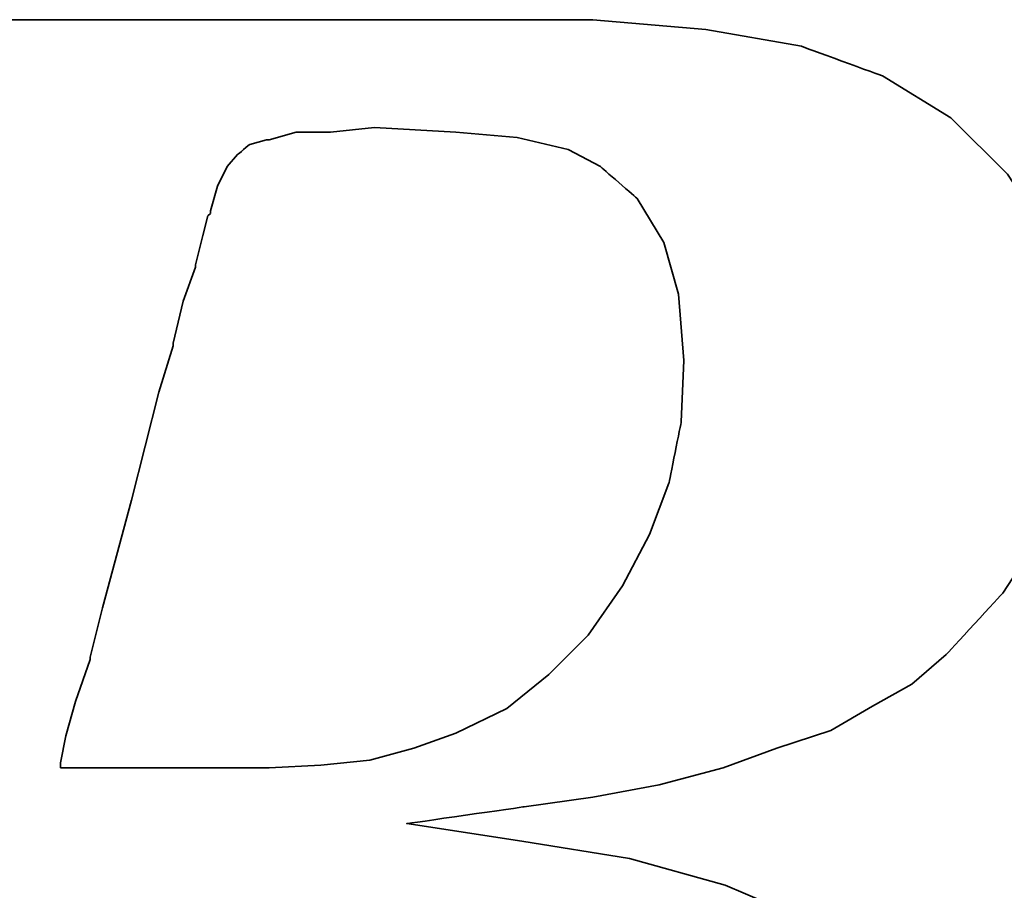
# Model space of a CAD drawing. Header units: millimetres. Extents: x 465 to 869, y -391 to -257.
# Tile 31 of 52: x 753.04 to 756.9, y -349.35 to -345.93. Entities that reach past the tile are written whole.
import ezdxf

# ---------------------------------------------------------------- set-up
doc = ezdxf.new("R2010")
doc.units = ezdxf.units.MM
doc.layers.add('DIM', color=4, linetype='CONTINUOUS')
doc.layers.add('layer 1', color=7, linetype='CONTINUOUS')

# ---------------------------------------------------------------- blocks, each defined once
blk = doc.blocks.new('TBI MOTION logo(完整正式版)')
at = {"layer": 'layer 1', "color": 22, "lineweight": 35}
for points, knots in [([(-64.65375, -6.86375), (-64.65375, -6.86375), (-64.84375, -7.29625), (-64.84375, -7.29625), (-64.84375, -7.29625), (-64.84375, -7.29625), (-64.86875, -7.34375), (-64.86875, -7.34375), (-64.86875, -7.34375), (-64.86875, -7.34375), (-64.86875, -7.36875), (-64.86875, -7.36875), (-64.86875, -7.36875), (-64.86875, -7.36875), (-65.15375, -7.65375), (-65.15375, -7.65375), (-65.15375, -7.65375), (-65.15375, -7.65375), (-65.17875, -7.65375), (-65.17875, -7.65375), (-65.17875, -7.65375), (-65.17875, -7.65375), (-65.20375, -7.67875), (-65.20375, -7.67875), (-65.20375, -7.67875), (-65.20375, -7.67875), (-65.58875, -7.87125), (-65.58875, -7.87125), (-65.58875, -7.87125), (-65.58875, -7.87125), (-65.63375, -7.87125), (-65.63375, -7.87125), (-65.63375, -7.87125), (-65.63375, -7.87125), (-65.65875, -7.89375), (-65.65875, -7.89375), (-65.65875, -7.89375), (-65.65875, -7.89375), (-66.09375, -7.94375), (-66.09375, -7.94375), (-66.09375, -7.94375), (-66.09375, -7.94375), (-66.11375, -7.94375), (-66.11375, -7.94375), (-66.11375, -7.94375), (-66.11375, -7.94375), (-66.16375, -7.94375), (-66.16375, -7.94375), (-66.16375, -7.94375), (-66.16375, -7.94375), (-66.30875, -7.94375), (-66.30875, -7.94375), (-66.30875, -7.94375), (-66.30875, -7.94375), (-66.69375, -7.94375), (-66.69375, -7.94375), (-66.69375, -7.94375), (-66.69375, -7.94375), (-67.07375, -7.94375), (-67.07375, -7.94375), (-67.07375, -7.94375), (-67.07375, -7.94375), (-67.12375, -7.94375), (-67.12375, -7.94375), (-67.12375, -7.94375), (-67.12375, -7.94375), (-67.12375, -7.96625), (-67.12375, -7.96625), (-67.12375, -7.96625), (-67.12375, -7.96625), (-67.14875, -7.99125), (-67.14875, -7.99125), (-67.14875, -7.99125), (-67.14875, -7.99125), (-67.24375, -8.34875), (-67.24375, -8.34875), (-67.24375, -8.34875), (-67.24375, -8.34875), (-67.31375, -8.68625), (-67.31375, -8.68625), (-67.31375, -8.68625), (-67.31375, -8.68625), (-67.26875, -8.68625), (-67.26875, -8.68625), (-67.26875, -8.68625), (-67.26875, -8.68625), (-67.07375, -8.68625), (-67.07375, -8.68625), (-67.07375, -8.68625), (-67.07375, -8.68625), (-66.54875, -8.68625), (-66.54875, -8.68625), (-66.54875, -8.68625), (-66.54875, -8.68625), (-65.82625, -8.68625), (-65.82625, -8.68625), (-65.82625, -8.68625), (-65.82625, -8.68625), (-65.01375, -8.68625), (-65.01375, -8.68625), (-65.01375, -8.68625), (-65.01375, -8.68625), (-64.05375, -8.68625), (-64.05375, -8.68625), (-64.05375, -8.68625), (-64.05375, -8.68625), (-62.08375, -8.68625), (-62.08375, -8.68625), (-62.08375, -8.68625), (-62.08375, -8.68625), (-60.06875, -8.68625), (-60.06875, -8.68625), (-60.06875, -8.68625), (-60.06875, -8.68625), (-59.10875, -8.68625), (-59.10875, -8.68625), (-59.10875, -8.68625), (-59.10875, -8.68625), (-58.29375, -8.68625), (-58.29375, -8.68625), (-58.29375, -8.68625), (-58.29375, -8.68625), (-57.57375, -8.68625), (-57.57375, -8.68625), (-57.57375, -8.68625), (-57.57375, -8.68625), (-57.04875, -8.68625), (-57.04875, -8.68625), (-57.04875, -8.68625), (-57.04875, -8.68625), (-56.85375, -8.68625), (-56.85375, -8.68625), (-56.85375, -8.68625), (-56.85375, -8.68625), (-56.70875, -8.68625), (-56.70875, -8.68625), (-56.70875, -8.68625), (-56.70875, -8.68625), (-56.61375, -8.68625), (-56.61375, -8.68625), (-56.61375, -8.68625), (-56.61375, -8.68625), (-56.56875, -8.68625), (-56.56875, -8.68625), (-56.56875, -8.68625), (-56.56875, -8.68625), (-55.65375, -8.63875), (-55.65375, -8.63875), (-55.65375, -8.63875), (-55.65375, -8.63875), (-54.76875, -8.51875), (-54.76875, -8.51875), (-54.76875, -8.51875), (-54.76875, -8.51875), (-53.90375, -8.30375), (-53.90375, -8.30375), (-53.90375, -8.30375), (-53.90375, -8.30375), (-53.08875, -8.03875), (-53.08875, -8.03875), (-53.08875, -8.03875), (-53.08875, -8.03875), (-52.34375, -7.65375), (-52.34375, -7.65375), (-52.34375, -7.65375), (-52.34375, -7.65375), (-51.69875, -7.29625), (-51.69875, -7.29625), (-51.69875, -7.29625), (-51.69875, -7.29625), (-51.21875, -6.91125), (-51.21875, -6.91125), (-51.21875, -6.91125), (-51.21875, -6.91125), (-50.83375, -6.50375), (-50.83375, -6.50375), (-50.83375, -6.50375), (-50.83375, -6.50375), (-50.44875, -5.94875), (-50.44875, -5.94875), (-50.44875, -5.94875), (-50.44875, -5.94875), (-50.13875, -5.30375), (-50.13875, -5.30375), (-50.13875, -5.30375), (-50.13875, -5.30375), (-49.99375, -4.65375), (-49.99375, -4.65375), (-49.99375, -4.65375), (-49.99375, -4.65375), (-49.92375, -3.98375), (-49.92375, -3.98375), (-49.92375, -3.98375), (-49.92375, -3.98375), (-49.99375, -3.19374), (-49.99375, -3.19374), (-49.99375, -3.19374), (-49.99375, -3.19374), (-50.23374, -2.44874), (-50.23374, -2.44874), (-50.23374, -2.44874), (-50.23374, -2.44874), (-50.59375, -1.87374), (-50.59375, -1.87374), (-50.59375, -1.87374), (-50.59375, -1.87374), (-51.09875, -1.31874), (-51.09875, -1.31874), (-51.09875, -1.31874), (-51.09875, -1.31874), (-51.74375, -0.81875), (-51.74375, -0.81875), (-51.74375, -0.81875), (-51.74375, -0.81875), (-52.53875, -0.48125), (-52.53875, -0.48125), (-52.53875, -0.48125), (-52.53875, -0.48125), (-53.47375, -0.21875), (-53.47375, -0.21875), (-53.47375, -0.21875), (-53.47375, -0.21875), (-54.52875, -0.04874), (-54.52875, -0.04874), (-54.52875, -0.04874), (-54.52875, -0.04874), (-55.65375, 0.12125), (-55.65375, 0.12125), (-55.65375, 0.12125), (-55.65375, 0.12125), (-54.50375, 0.28624), (-54.50375, 0.28624), (-54.50375, 0.28624), (-54.50375, 0.28624), (-53.83375, 0.38124), (-53.83375, 0.38124), (-53.83375, 0.38124), (-53.83375, 0.38124), (-53.18375, 0.50125), (-53.18375, 0.50125), (-53.18375, 0.50125), (-53.18375, 0.50125), (-52.55875, 0.66874), (-52.55875, 0.66874), (-52.55875, 0.66874), (-52.55875, 0.66874), (-52.03375, 0.86124), (-52.03375, 0.86124), (-52.03375, 0.86124), (-52.03375, 0.86124), (-51.50374, 1.03124), (-51.50374, 1.03124), (-51.50374, 1.03124), (-51.50374, 1.03124), (-51.09875, 1.27125), (-51.09875, 1.27125), (-51.09875, 1.27125), (-51.09875, 1.27125), (-50.71375, 1.48624), (-50.71375, 1.48624), (-50.71375, 1.48624), (-50.71375, 1.48624), (-50.37625, 1.77625), (-50.37625, 1.77625), (-50.37625, 1.77625), (-50.37625, 1.77625), (-49.82375, 2.37625), (-49.82375, 2.37625), (-49.82375, 2.37625), (-49.82375, 2.37625), (-49.41875, 2.99625), (-49.41875, 2.99625), (-49.41875, 2.99625), (-49.41875, 2.99625), (-49.22375, 3.76625), (-49.22375, 3.76625), (-49.22375, 3.76625), (-49.22375, 3.76625), (-49.15375, 4.50874), (-49.15375, 4.50874), (-49.15375, 4.50874), (-49.15375, 4.50874), (-49.20375, 5.25125), (-49.20375, 5.25125), (-49.20375, 5.25125), (-49.20375, 5.25125), (-49.41875, 5.92625), (-49.41875, 5.92625), (-49.41875, 5.92625), (-49.41875, 5.92625), (-49.77875, 6.47625), (-49.77875, 6.47625), (-49.77875, 6.47625), (-49.77875, 6.47625), (-50.33125, 7.02624), (-50.33125, 7.02624), (-50.33125, 7.02624), (-50.33125, 7.02624), (-51.00125, 7.43625), (-51.00125, 7.43625), (-51.00125, 7.43625), (-51.00125, 7.43625), (-51.79375, 7.72625), (-51.79375, 7.72625), (-51.79375, 7.72625), (-51.79375, 7.72625), (-52.72875, 7.89124), (-52.72875, 7.89124), (-52.72875, 7.89124), (-52.72875, 7.89124), (-53.83375, 7.98625), (-53.83375, 7.98625), (-53.83375, 7.98625), (-53.83375, 7.98625), (-53.92875, 7.98625), (-53.92875, 7.98625), (-53.92875, 7.98625), (-53.92875, 7.98625), (-54.26375, 7.98625), (-54.26375, 7.98625), (-54.26375, 7.98625), (-54.26375, 7.98625), (-54.74375, 7.98625), (-54.74375, 7.98625), (-54.74375, 7.98625), (-54.74375, 7.98625), (-55.36875, 7.98625), (-55.36875, 7.98625), (-55.36875, 7.98625), (-55.36875, 7.98625), (-56.13375, 7.98625), (-56.13375, 7.98625), (-56.13375, 7.98625), (-56.13375, 7.98625), (-56.94875, 7.98625), (-56.94875, 7.98625), (-56.94875, 7.98625), (-56.94875, 7.98625), (-58.77625, 7.98625), (-58.77625, 7.98625), (-58.77625, 7.98625), (-58.77625, 7.98625), (-60.59875, 7.98625), (-60.59875, 7.98625), (-60.59875, 7.98625), (-60.59875, 7.98625), (-61.41375, 7.98625), (-61.41375, 7.98625), (-61.41375, 7.98625), (-61.41375, 7.98625), (-62.17875, 7.98625), (-62.17875, 7.98625), (-62.17875, 7.98625), (-62.17875, 7.98625), (-62.80375, 7.98625), (-62.80375, 7.98625), (-62.80375, 7.98625), (-62.80375, 7.98625), (-63.30625, 7.98625), (-63.30625, 7.98625), (-63.30625, 7.98625), (-63.30625, 7.98625), (-63.57375, 7.98625), (-63.57375, 7.98625), (-63.57375, 7.98625), (-63.57375, 7.98625), (-63.57375, 7.96375), (-63.57375, 7.96375), (-63.57375, 7.96375), (-63.57375, 7.96375), (-63.59875, 7.94125), (-63.59875, 7.94125), (-63.59875, 7.94125), (-63.59875, 7.94125), (-63.69375, 7.55625), (-63.69375, 7.55625), (-63.69375, 7.55625), (-63.69375, 7.55625), (-63.76375, 7.24624), (-63.76375, 7.24624), (-63.76375, 7.24624), (-63.76375, 7.24624), (-63.23875, 7.24624), (-63.23875, 7.24624), (-63.23875, 7.24624), (-63.23875, 7.24624), (-62.75875, 7.24624), (-62.75875, 7.24624), (-62.75875, 7.24624), (-62.75875, 7.24624), (-62.61125, 7.24624), (-62.61125, 7.24624), (-62.61125, 7.24624), (-62.61125, 7.24624), (-62.56625, 7.24624), (-62.56625, 7.24624), (-62.56625, 7.24624), (-62.56625, 7.24624), (-62.22875, 7.24624), (-62.22875, 7.24624), (-62.22875, 7.24624), (-62.22875, 7.24624), (-62.20375, 7.24624), (-62.20375, 7.24624), (-62.20375, 7.24624), (-62.20375, 7.24624), (-62.17875, 7.21875), (-62.17875, 7.21875), (-62.17875, 7.21875), (-62.17875, 7.21875), (-61.96375, 7.17125), (-61.96375, 7.17125), (-61.96375, 7.17125), (-61.96375, 7.17125), (-61.72375, 7.12624), (-61.72375, 7.12624), (-61.72375, 7.12624), (-61.72375, 7.12624), (-61.70375, 7.12624), (-61.70375, 7.12624), (-61.70375, 7.12624), (-61.70375, 7.12624), (-61.55875, 7.07624), (-61.55875, 7.07624), (-61.55875, 7.07624), (-61.55875, 7.07624), (-61.50875, 7.07624), (-61.50875, 7.07624), (-61.50875, 7.07624), (-61.50875, 7.07624), (-61.48375, 7.02624), (-61.48375, 7.02624), (-61.48375, 7.02624), (-61.48375, 7.02624), (-61.31875, 6.83375), (-61.31875, 6.83375), (-61.31875, 6.83375), (-61.31875, 6.83375), (-61.29375, 6.81125), (-61.29375, 6.81125), (-61.29375, 6.81125), (-61.29375, 6.81125), (-61.29375, 6.78625), (-61.29375, 6.78625), (-61.29375, 6.78625), (-61.29375, 6.78625), (-61.19875, 6.50124), (-61.19875, 6.50124), (-61.19875, 6.50124), (-61.19875, 6.50124), (-61.17375, 6.45124), (-61.17375, 6.45124), (-61.17375, 6.45124), (-61.17375, 6.45124), (-61.19875, 6.40625), (-61.19875, 6.40625), (-61.19875, 6.40625), (-61.19875, 6.40625), (-61.26875, 5.99624), (-61.26875, 5.99624), (-61.26875, 5.99624), (-61.26875, 5.99624), (-61.26875, 5.85125), (-61.26875, 5.85125), (-61.26875, 5.85125), (-61.26875, 5.85125), (-61.26875, 5.82625), (-61.26875, 5.82625), (-61.26875, 5.82625), (-61.26875, 5.82625), (-61.29375, 5.80625), (-61.29375, 5.80625), (-61.29375, 5.80625), (-61.29375, 5.80625), (-61.34125, 5.66125), (-61.34125, 5.66125), (-61.34125, 5.66125), (-61.34125, 5.66125), (-61.41375, 5.44625), (-61.41375, 5.44625), (-61.41375, 5.44625), (-61.41375, 5.44625), (-61.48375, 5.15625), (-61.48375, 5.15625), (-61.48375, 5.15625), (-61.48375, 5.15625), (-61.58375, 4.82124), (-61.58375, 4.82124), (-61.58375, 4.82124), (-61.58375, 4.82124), (-61.79875, 4.00375), (-61.79875, 4.00375), (-61.79875, 4.00375), (-61.79875, 4.00375), (-62.05875, 2.99625), (-62.05875, 2.99625), (-62.05875, 2.99625), (-62.05875, 2.99625), (-62.34875, 1.91625), (-62.34875, 1.91625), (-62.34875, 1.91625), (-62.34875, 1.91625), (-62.97375, -0.41124), (-62.97375, -0.41124), (-62.97375, -0.41124), (-62.97375, -0.41124), (-63.59875, -2.75875), (-63.59875, -2.75875), (-63.59875, -2.75875), (-63.59875, -2.75875), (-63.88375, -3.86374), (-63.88375, -3.86374), (-63.88375, -3.86374), (-63.88375, -3.86374), (-64.14875, -4.82374), (-64.14875, -4.82374), (-64.14875, -4.82374), (-64.14875, -4.82374), (-64.36375, -5.64125), (-64.36375, -5.64125), (-64.36375, -5.64125), (-64.36375, -5.64125), (-64.43625, -5.97625), (-64.43625, -5.97625), (-64.43625, -5.97625), (-64.43625, -5.97625), (-64.50875, -6.28625), (-64.50875, -6.28625), (-64.50875, -6.28625), (-64.50875, -6.28625), (-64.50875, -6.30875), (-64.50875, -6.30875), (-64.50875, -6.30875), (-64.50875, -6.30875), (-64.57875, -6.50375), (-64.57875, -6.50375), (-64.57875, -6.50375), (-64.57875, -6.50375), (-64.62875, -6.69625), (-64.62875, -6.69625), (-64.62875, -6.69625), (-64.62875, -6.69625), (-64.62875, -6.76875), (-64.62875, -6.76875), (-64.62875, -6.76875), (-64.62875, -6.76875), (-64.62875, -6.81375), (-64.62875, -6.81375), (-64.62875, -6.81375), (-64.62875, -6.81375), (-64.62875, -6.83875), (-64.62875, -6.83875), (-64.62875, -6.83875), (-64.62875, -6.83875), (-64.65375, -6.86375), (-64.65375, -6.86375)], [0, 0, 0, 0, 0.0071942, 0.0071942, 0.0071942, 0.0071943, 0.0143885, 0.0143885, 0.0143885, 0.0143885, 0.0215827, 0.0215827, 0.0215827, 0.0215827, 0.028777, 0.028777, 0.028777, 0.028777, 0.0359712, 0.0359712, 0.0359712, 0.0359712, 0.0431655, 0.0431655, 0.0431655, 0.0431655, 0.0503597, 0.0503597, 0.0503597, 0.0503597, 0.057554, 0.057554, 0.057554, 0.057554, 0.0647482, 0.0647482, 0.0647482, 0.0647482, 0.0719424, 0.0719424, 0.0719424, 0.0719425, 0.0791367, 0.0791367, 0.0791367, 0.0791367, 0.0863309, 0.0863309, 0.0863309, 0.0863309, 0.0935252, 0.0935252, 0.0935252, 0.0935252, 0.1007194, 0.1007194, 0.1007194, 0.1007194, 0.1079137, 0.1079137, 0.1079137, 0.1079137, 0.1151079, 0.1151079, 0.1151079, 0.1151079, 0.1223022, 0.1223022, 0.1223022, 0.1223022, 0.1294964, 0.1294964, 0.1294964, 0.1294964, 0.1366906, 0.1366906, 0.1366906, 0.1366907, 0.1438849, 0.1438849, 0.1438849, 0.1438849, 0.1510791, 0.1510791, 0.1510791, 0.1510791, 0.1582734, 0.1582734, 0.1582734, 0.1582734, 0.1654676, 0.1654676, 0.1654676, 0.1654676, 0.1726619, 0.1726619, 0.1726619, 0.1726619, 0.1798561, 0.1798561, 0.1798561, 0.1798561, 0.1870504, 0.1870504, 0.1870504, 0.1870504, 0.1942446, 0.1942446, 0.1942446, 0.1942446, 0.2014388, 0.2014388, 0.2014388, 0.2014389, 0.2086331, 0.2086331, 0.2086331, 0.2086331, 0.2158273, 0.2158273, 0.2158273, 0.2158273, 0.2230216, 0.2230216, 0.2230216, 0.2230216, 0.2302158, 0.2302158, 0.2302158, 0.2302158, 0.2374101, 0.2374101, 0.2374101, 0.2374101, 0.2446043, 0.2446043, 0.2446043, 0.2446043, 0.2517986, 0.2517986, 0.2517986, 0.2517986, 0.2589928, 0.2589928, 0.2589928, 0.2589928, 0.2661871, 0.2661871, 0.2661871, 0.2661871, 0.2733813, 0.2733813, 0.2733813, 0.2733813, 0.2805755, 0.2805755, 0.2805755, 0.2805755, 0.2877698, 0.2877698, 0.2877698, 0.2877698, 0.294964, 0.294964, 0.294964, 0.294964, 0.3021583, 0.3021583, 0.3021583, 0.3021583, 0.3093525, 0.3093525, 0.3093525, 0.3093525, 0.3165468, 0.3165468, 0.3165468, 0.3165468, 0.323741, 0.323741, 0.323741, 0.323741, 0.3309353, 0.3309353, 0.3309353, 0.3309353, 0.3381295, 0.3381295, 0.3381295, 0.3381295, 0.3453237, 0.3453237, 0.3453237, 0.3453238, 0.352518, 0.352518, 0.352518, 0.352518, 0.3597122, 0.3597122, 0.3597122, 0.3597122, 0.3669065, 0.3669065, 0.3669065, 0.3669065, 0.3741007, 0.3741007, 0.3741007, 0.3741007, 0.381295, 0.381295, 0.381295, 0.381295, 0.3884892, 0.3884892, 0.3884892, 0.3884892, 0.3956835, 0.3956835, 0.3956835, 0.3956835, 0.4028777, 0.4028777, 0.4028777, 0.4028777, 0.4100719, 0.4100719, 0.4100719, 0.410072, 0.4172662, 0.4172662, 0.4172662, 0.4172662, 0.4244604, 0.4244604, 0.4244604, 0.4244604, 0.4316547, 0.4316547, 0.4316547, 0.4316547, 0.4388489, 0.4388489, 0.4388489, 0.4388489, 0.4460432, 0.4460432, 0.4460432, 0.4460432, 0.4532374, 0.4532374, 0.4532374, 0.4532374, 0.4604317, 0.4604317, 0.4604317, 0.4604317, 0.4676259, 0.4676259, 0.4676259, 0.4676259, 0.4748201, 0.4748201, 0.4748201, 0.4748202, 0.4820144, 0.4820144, 0.4820144, 0.4820144, 0.4892086, 0.4892086, 0.4892086, 0.4892086, 0.4964029, 0.4964029, 0.4964029, 0.4964029, 0.5035971, 0.5035971, 0.5035971, 0.5035971, 0.5107914, 0.5107914, 0.5107914, 0.5107914, 0.5179856, 0.5179856, 0.5179856, 0.5179856, 0.5251799, 0.5251799, 0.5251799, 0.5251799, 0.5323741, 0.5323741, 0.5323741, 0.5323741, 0.5395683, 0.5395683, 0.5395683, 0.5395684, 0.5467626, 0.5467626, 0.5467626, 0.5467626, 0.5539568, 0.5539568, 0.5539568, 0.5539568, 0.5611511, 0.5611511, 0.5611511, 0.5611511, 0.5683453, 0.5683453, 0.5683453, 0.5683453, 0.5755396, 0.5755396, 0.5755396, 0.5755396, 0.5827338, 0.5827338, 0.5827338, 0.5827338, 0.5899281, 0.5899281, 0.5899281, 0.5899281, 0.5971223, 0.5971223, 0.5971223, 0.5971223, 0.6043165, 0.6043165, 0.6043165, 0.6043166, 0.6115108, 0.6115108, 0.6115108, 0.6115108, 0.618705, 0.618705, 0.618705, 0.618705, 0.6258993, 0.6258993, 0.6258993, 0.6258993, 0.6330935, 0.6330935, 0.6330935, 0.6330935, 0.6402878, 0.6402878, 0.6402878, 0.6402878, 0.647482, 0.647482, 0.647482, 0.647482, 0.6546763, 0.6546763, 0.6546763, 0.6546763, 0.6618705, 0.6618705, 0.6618705, 0.6618705, 0.6690647, 0.6690647, 0.6690647, 0.6690648, 0.676259, 0.676259, 0.676259, 0.676259, 0.6834532, 0.6834532, 0.6834532, 0.6834532, 0.6906475, 0.6906475, 0.6906475, 0.6906475, 0.6978417, 0.6978417, 0.6978417, 0.6978417, 0.705036, 0.705036, 0.705036, 0.705036, 0.7122302, 0.7122302, 0.7122302, 0.7122302, 0.7194245, 0.7194245, 0.7194245, 0.7194245, 0.7266187, 0.7266187, 0.7266187, 0.7266187, 0.7338129, 0.7338129, 0.7338129, 0.733813, 0.7410072, 0.7410072, 0.7410072, 0.7410072, 0.7482014, 0.7482014, 0.7482014, 0.7482014, 0.7553957, 0.7553957, 0.7553957, 0.7553957, 0.7625899, 0.7625899, 0.7625899, 0.7625899, 0.7697842, 0.7697842, 0.7697842, 0.7697842, 0.7769784, 0.7769784, 0.7769784, 0.7769784, 0.7841727, 0.7841727, 0.7841727, 0.7841727, 0.7913669, 0.7913669, 0.7913669, 0.7913669, 0.7985612, 0.7985612, 0.7985612, 0.7985612, 0.8057554, 0.8057554, 0.8057554, 0.8057554, 0.8129496, 0.8129496, 0.8129496, 0.8129497, 0.8201439, 0.8201439, 0.8201439, 0.8201439, 0.8273381, 0.8273381, 0.8273381, 0.8273381, 0.8345324, 0.8345324, 0.8345324, 0.8345324, 0.8417266, 0.8417266, 0.8417266, 0.8417266, 0.8489209, 0.8489209, 0.8489209, 0.8489209, 0.8561151, 0.8561151, 0.8561151, 0.8561151, 0.8633094, 0.8633094, 0.8633094, 0.8633094, 0.8705036, 0.8705036, 0.8705036, 0.8705036, 0.8776978, 0.8776978, 0.8776978, 0.8776979, 0.8848921, 0.8848921, 0.8848921, 0.8848921, 0.8920863, 0.8920863, 0.8920863, 0.8920863, 0.8992806, 0.8992806, 0.8992806, 0.8992806, 0.9064748, 0.9064748, 0.9064748, 0.9064748, 0.9136691, 0.9136691, 0.9136691, 0.9136691, 0.9208633, 0.9208633, 0.9208633, 0.9208633, 0.9280576, 0.9280576, 0.9280576, 0.9280576, 0.9352518, 0.9352518, 0.9352518, 0.9352518, 0.942446, 0.942446, 0.942446, 0.9424461, 0.9496403, 0.9496403, 0.9496403, 0.9496403, 0.9568345, 0.9568345, 0.9568345, 0.9568345, 0.9640288, 0.9640288, 0.9640288, 0.9640288, 0.971223, 0.971223, 0.971223, 0.971223, 0.9784173, 0.9784173, 0.9784173, 0.9784173, 0.9856115, 0.9856115, 0.9856115, 0.9856115, 0.9928058, 0.9928058, 0.9928058, 0.9928058, 1, 1, 1, 1]), ([(-57.50375, 6.35625), (-57.50375, 6.35625), (-57.57375, 6.11625), (-57.57375, 6.11625), (-57.57375, 6.11625), (-57.57375, 6.11625), (-57.57375, 6.09125), (-57.57375, 6.09125), (-57.57375, 6.09125), (-57.57375, 6.09125), (-57.59875, 6.06625), (-57.59875, 6.06625), (-57.59875, 6.06625), (-57.59875, 6.06625), (-57.64875, 5.87625), (-57.64875, 5.87625), (-57.64875, 5.87625), (-57.64875, 5.87625), (-57.71875, 5.58875), (-57.71875, 5.58875), (-57.71875, 5.58875), (-57.71875, 5.58875), (-57.71875, 5.56625), (-57.71875, 5.56625), (-57.71875, 5.56625), (-57.71875, 5.56625), (-57.83875, 5.23125), (-57.83875, 5.23125), (-57.83875, 5.23125), (-57.83875, 5.23125), (-57.93625, 4.82124), (-57.93625, 4.82124), (-57.93625, 4.82124), (-57.93625, 4.82124), (-57.93625, 4.79624), (-57.93625, 4.79624), (-57.93625, 4.79624), (-57.93625, 4.79624), (-58.07875, 4.34125), (-58.07875, 4.34125), (-58.07875, 4.34125), (-58.07875, 4.34125), (-58.34375, 3.28625), (-58.34375, 3.28625), (-58.34375, 3.28625), (-58.34375, 3.28625), (-58.62875, 2.23124), (-58.62875, 2.23124), (-58.62875, 2.23124), (-58.62875, 2.23124), (-58.74875, 1.75125), (-58.74875, 1.75125), (-58.74875, 1.75125), (-58.74875, 1.75125), (-58.74875, 1.72625), (-58.74875, 1.72625), (-58.74875, 1.72625), (-58.74875, 1.72625), (-58.89375, 1.31625), (-58.89375, 1.31625), (-58.89375, 1.31625), (-58.89375, 1.31625), (-58.98875, 0.98124), (-58.98875, 0.98124), (-58.98875, 0.98124), (-58.98875, 0.98124), (-59.03875, 0.71625), (-59.03875, 0.71625), (-59.03875, 0.71625), (-59.03875, 0.71625), (-59.03875, 0.66874), (-59.03875, 0.66874), (-59.03875, 0.66874), (-59.03875, 0.66874), (-58.91875, 0.66874), (-58.91875, 0.66874), (-58.91875, 0.66874), (-58.91875, 0.66874), (-58.53375, 0.66874), (-58.53375, 0.66874), (-58.53375, 0.66874), (-58.53375, 0.66874), (-58.10375, 0.66874), (-58.10375, 0.66874), (-58.10375, 0.66874), (-58.10375, 0.66874), (-57.66875, 0.66874), (-57.66875, 0.66874), (-57.66875, 0.66874), (-57.66875, 0.66874), (-57.33375, 0.66874), (-57.33375, 0.66874), (-57.33375, 0.66874), (-57.33375, 0.66874), (-57.09375, 0.66874), (-57.09375, 0.66874), (-57.09375, 0.66874), (-57.09375, 0.66874), (-56.99875, 0.66874), (-56.99875, 0.66874), (-56.99875, 0.66874), (-56.99875, 0.66874), (-56.49375, 0.69374), (-56.49375, 0.69374), (-56.49375, 0.69374), (-56.49375, 0.69374), (-56.01375, 0.74374), (-56.01375, 0.74374), (-56.01375, 0.74374), (-56.01375, 0.74374), (-55.58375, 0.86124), (-55.58375, 0.86124), (-55.58375, 0.86124), (-55.58375, 0.86124), (-55.17375, 1.00624), (-55.17375, 1.00624), (-55.17375, 1.00624), (-55.17375, 1.00624), (-54.67375, 1.24625), (-54.67375, 1.24625), (-54.67375, 1.24625), (-54.67375, 1.24625), (-54.26375, 1.58124), (-54.26375, 1.58124), (-54.26375, 1.58124), (-54.26375, 1.58124), (-53.87875, 1.96374), (-53.87875, 1.96374), (-53.87875, 1.96374), (-53.87875, 1.96374), (-53.54375, 2.44625), (-53.54375, 2.44625), (-53.54375, 2.44625), (-53.54375, 2.44625), (-53.27875, 2.95125), (-53.27875, 2.95125), (-53.27875, 2.95125), (-53.27875, 2.95125), (-53.08875, 3.45124), (-53.08875, 3.45124), (-53.08875, 3.45124), (-53.08875, 3.45124), (-52.96875, 4.05124), (-52.96875, 4.05124), (-52.96875, 4.05124), (-52.96875, 4.05124), (-52.94375, 4.65125), (-52.94375, 4.65125), (-52.94375, 4.65125), (-52.94375, 4.65125), (-52.99375, 5.30125), (-52.99375, 5.30125), (-52.99375, 5.30125), (-52.99375, 5.30125), (-53.13875, 5.80625), (-53.13875, 5.80625), (-53.13875, 5.80625), (-53.13875, 5.80625), (-53.39875, 6.23625), (-53.39875, 6.23625), (-53.39875, 6.23625), (-53.39875, 6.23625), (-53.75875, 6.54875), (-53.75875, 6.54875), (-53.75875, 6.54875), (-53.75875, 6.54875), (-54.07375, 6.71625), (-54.07375, 6.71625), (-54.07375, 6.71625), (-54.07375, 6.71625), (-54.57375, 6.83375), (-54.57375, 6.83375), (-54.57375, 6.83375), (-54.57375, 6.83375), (-55.17375, 6.88625), (-55.17375, 6.88625), (-55.17375, 6.88625), (-55.17375, 6.88625), (-55.96875, 6.93125), (-55.96875, 6.93125), (-55.96875, 6.93125), (-55.96875, 6.93125), (-56.39875, 6.88625), (-56.39875, 6.88625), (-56.39875, 6.88625), (-56.39875, 6.88625), (-56.42125, 6.88625), (-56.42125, 6.88625), (-56.42125, 6.88625), (-56.42125, 6.88625), (-56.73375, 6.88625), (-56.73375, 6.88625), (-56.73375, 6.88625), (-56.73375, 6.88625), (-56.99875, 6.81125), (-56.99875, 6.81125), (-56.99875, 6.81125), (-56.99875, 6.81125), (-57.02375, 6.81125), (-57.02375, 6.81125), (-57.02375, 6.81125), (-57.02375, 6.81125), (-57.18875, 6.76625), (-57.18875, 6.76625), (-57.18875, 6.76625), (-57.18875, 6.76625), (-57.30875, 6.66625), (-57.30875, 6.66625), (-57.30875, 6.66625), (-57.30875, 6.66625), (-57.40875, 6.54875), (-57.40875, 6.54875), (-57.40875, 6.54875), (-57.40875, 6.54875), (-57.50375, 6.35625), (-57.50375, 6.35625)], [0, 0, 0, 0, 0.0185185, 0.0185185, 0.0185185, 0.0185185, 0.037037, 0.037037, 0.037037, 0.037037, 0.0555556, 0.0555556, 0.0555556, 0.0555556, 0.0740741, 0.0740741, 0.0740741, 0.0740741, 0.0925926, 0.0925926, 0.0925926, 0.0925926, 0.1111111, 0.1111111, 0.1111111, 0.1111111, 0.1296296, 0.1296296, 0.1296296, 0.1296296, 0.1481481, 0.1481481, 0.1481481, 0.1481482, 0.1666667, 0.1666667, 0.1666667, 0.1666667, 0.1851852, 0.1851852, 0.1851852, 0.1851852, 0.2037037, 0.2037037, 0.2037037, 0.2037037, 0.2222222, 0.2222222, 0.2222222, 0.2222222, 0.2407407, 0.2407407, 0.2407407, 0.2407408, 0.2592593, 0.2592593, 0.2592593, 0.2592593, 0.2777778, 0.2777778, 0.2777778, 0.2777778, 0.2962963, 0.2962963, 0.2962963, 0.2962963, 0.3148148, 0.3148148, 0.3148148, 0.3148148, 0.3333333, 0.3333333, 0.3333333, 0.3333333, 0.3518519, 0.3518519, 0.3518519, 0.3518519, 0.3703704, 0.3703704, 0.3703704, 0.3703704, 0.3888889, 0.3888889, 0.3888889, 0.3888889, 0.4074074, 0.4074074, 0.4074074, 0.4074074, 0.4259259, 0.4259259, 0.4259259, 0.4259259, 0.4444444, 0.4444444, 0.4444444, 0.4444445, 0.462963, 0.462963, 0.462963, 0.462963, 0.4814815, 0.4814815, 0.4814815, 0.4814815, 0.5, 0.5, 0.5, 0.5, 0.5185185, 0.5185185, 0.5185185, 0.5185185, 0.537037, 0.537037, 0.537037, 0.537037, 0.5555556, 0.5555556, 0.5555556, 0.5555556, 0.5740741, 0.5740741, 0.5740741, 0.5740741, 0.5925926, 0.5925926, 0.5925926, 0.5925926, 0.6111111, 0.6111111, 0.6111111, 0.6111111, 0.6296296, 0.6296296, 0.6296296, 0.6296296, 0.6481481, 0.6481481, 0.6481481, 0.6481482, 0.6666667, 0.6666667, 0.6666667, 0.6666667, 0.6851852, 0.6851852, 0.6851852, 0.6851852, 0.7037037, 0.7037037, 0.7037037, 0.7037037, 0.7222222, 0.7222222, 0.7222222, 0.7222222, 0.7407407, 0.7407407, 0.7407407, 0.7407408, 0.7592593, 0.7592593, 0.7592593, 0.7592593, 0.7777778, 0.7777778, 0.7777778, 0.7777778, 0.7962963, 0.7962963, 0.7962963, 0.7962963, 0.8148148, 0.8148148, 0.8148148, 0.8148148, 0.8333333, 0.8333333, 0.8333333, 0.8333333, 0.8518519, 0.8518519, 0.8518519, 0.8518519, 0.8703704, 0.8703704, 0.8703704, 0.8703704, 0.8888889, 0.8888889, 0.8888889, 0.8888889, 0.9074074, 0.9074074, 0.9074074, 0.9074074, 0.9259259, 0.9259259, 0.9259259, 0.9259259, 0.9444444, 0.9444444, 0.9444444, 0.9444445, 0.962963, 0.962963, 0.962963, 0.962963, 0.9814815, 0.9814815, 0.9814815, 0.9814815, 1, 1, 1, 1])]:
    blk.add_open_spline(points, degree=3, knots=knots, dxfattribs=at)

msp = doc.modelspace()

# ---------------------------------------------------------------- block references
at = {"layer": 'DIM', "color": 0, "xscale": 0.4013856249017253, "yscale": 0.4013856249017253, "zscale": 0.4013856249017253}
msp.add_blockref('TBI MOTION logo(完整正式版)', (776.894, -349.1353), dxfattribs=at)

doc.saveas('drawing.dxf')
